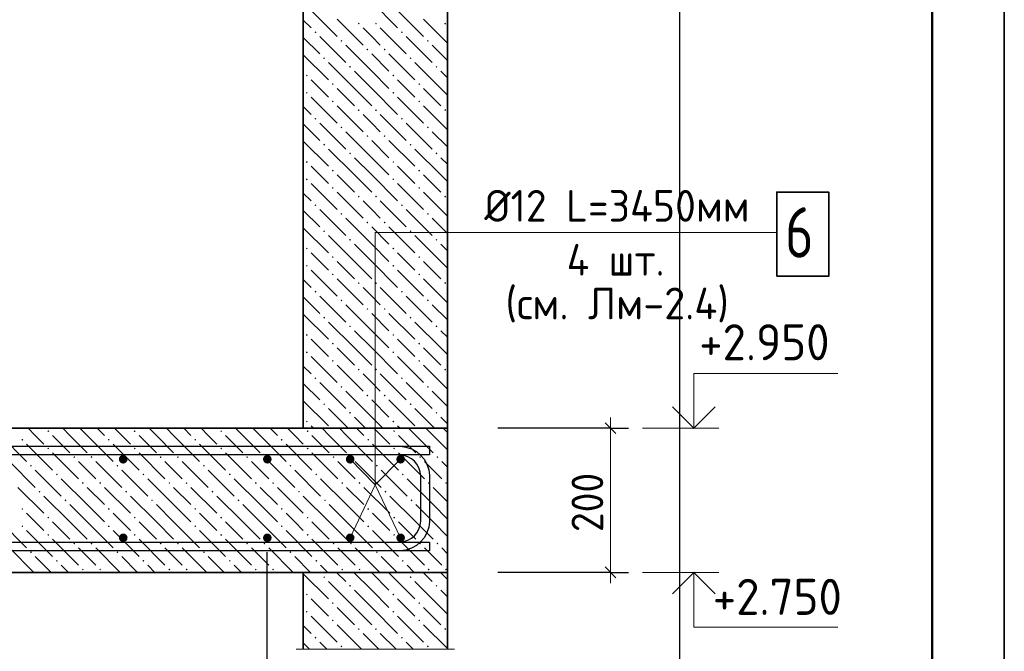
# Model space of a CAD drawing. Header units: millimetres. Extents: x 0 to 21000, y -5 to 14850.
# Tile 22 of 23: x 17584 to 21000, y 8980 to 11170. Entities that reach past the tile are written whole.
import ezdxf

# ---------------------------------------------------------------- set-up
doc = ezdxf.new("R2010")
doc.units = ezdxf.units.MM
for name, color, linetype, lineweight in [('Standard', 7, 'Continuous', 25), ('Лестница', 7, 'Continuous', 25), ('Обрамление П-обр. равн.', 7, 'Continuous', 25), ('Позиционная метка линия выноска', 7, 'Continuous', 13), ('Размерная линия_ общее', 7, 'Continuous', 13), ('Текст_ общее', 7, 'Continuous', 25), ('Фоновоя арматура Х1', 7, 'Continuous', 25)]:
    doc.layers.add(name, color=color, linetype=linetype, lineweight=lineweight)
doc.layers.add('ЖБ Лестница', color=7, linetype='Continuous', lineweight=25, true_color=0xe0e0ff)
doc.layers.add('ЖБ Стена верхний уровень', color=7, linetype='Continuous', lineweight=25, true_color=0x006e00)
doc.layers.add('Размерная выноска', color=7, linetype='Continuous')
doc.styles.add('ISOCPEUR', font='txt')

msp = doc.modelspace()

# ---------------------------------------------------------------- hatches: boundary and pattern name
at = {"linetype": 'Continuous', "lineweight": 25, "transparency": 33554687}
for points in [[(18745.5, 9645.9), (18744.3, 9651.7), (18741.1, 9656.6), (18736.2, 9659.8), (18730.5, 9660.9), (18724.7, 9659.8), (18719.8, 9656.6), (18716.6, 9651.7), (18715.5, 9645.9), (18716.6, 9640.2), (18719.8, 9635.3), (18724.7, 9632.1), (18730.5, 9630.9), (18736.2, 9632.1), (18741.1, 9635.3), (18744.3, 9640.2)], [(18920.5, 9645.9), (18919.3, 9651.7), (18916.1, 9656.6), (18911.2, 9659.8), (18905.5, 9660.9), (18899.7, 9659.8), (18894.8, 9656.6), (18891.6, 9651.7), (18890.5, 9645.9), (18891.6, 9640.2), (18894.8, 9635.3), (18899.7, 9632.1), (18905.5, 9630.9), (18911.2, 9632.1), (18916.1, 9635.3), (18919.3, 9640.2)], [(18745.5, 9373.4), (18744.3, 9379.2), (18741.1, 9384), (18736.2, 9387.3), (18730.5, 9388.4), (18724.7, 9387.3), (18719.8, 9384), (18716.6, 9379.2), (18715.5, 9373.4), (18716.6, 9367.7), (18719.8, 9362.8), (18724.7, 9359.6), (18730.5, 9358.4), (18736.2, 9359.6), (18741.1, 9362.8), (18744.3, 9367.7)], [(18920.5, 9373.4), (18919.3, 9379.2), (18916.1, 9384), (18911.2, 9387.3), (18905.5, 9388.4), (18899.7, 9387.3), (18894.8, 9384), (18891.6, 9379.2), (18890.5, 9373.4), (18891.6, 9367.7), (18894.8, 9362.8), (18899.7, 9359.6), (18905.5, 9358.4), (18911.2, 9359.6), (18916.1, 9362.8), (18919.3, 9367.7)]]:
    msp.add_hatch(color=7, dxfattribs=at).paths.add_polyline_path(points)
at = {"layer": 'ЖБ Лестница', "linetype": 'Continuous', "lineweight": 18, "transparency": 33554687}
for points in [[(17679.7, 9743.4), (17682.9, 9746.7), (17686.2, 9743.4), (17682.9, 9740.2)], [(17979.7, 9743.4), (17982.9, 9746.7), (17986.2, 9743.4), (17982.9, 9740.2)], [(18279.7, 9743.4), (18282.9, 9746.7), (18286.2, 9743.4), (18282.9, 9740.2)], [(18579.7, 9743.4), (18582.9, 9746.7), (18586.2, 9743.4), (18582.9, 9740.2)], [(18879.7, 9743.4), (18882.9, 9746.7), (18886.2, 9743.4), (18882.9, 9740.2)], [(17589.7, 9713.4), (17592.9, 9716.7), (17596.2, 9713.4), (17592.9, 9710.2)], [(17889.7, 9713.4), (17892.9, 9716.7), (17896.2, 9713.4), (17892.9, 9710.2)], [(18189.7, 9713.4), (18192.9, 9716.7), (18196.2, 9713.4), (18192.9, 9710.2)], [(18489.7, 9713.4), (18492.9, 9716.7), (18496.2, 9713.4), (18492.9, 9710.2)], [(18789.7, 9713.4), (18792.9, 9716.7), (18796.2, 9713.4), (18792.9, 9710.2)], [(17679.7, 9683.4), (17682.9, 9686.7), (17686.2, 9683.4), (17682.9, 9680.2)], [(17979.7, 9683.4), (17982.9, 9686.7), (17986.2, 9683.4), (17982.9, 9680.2)], [(18279.7, 9683.4), (18282.9, 9686.7), (18286.2, 9683.4), (18282.9, 9680.2)], [(18579.7, 9683.4), (18582.9, 9686.7), (18586.2, 9683.4), (18582.9, 9680.2)], [(18879.7, 9683.4), (18882.9, 9686.7), (18886.2, 9683.4), (18882.9, 9680.2)], [(17769.7, 9653.4), (17772.9, 9656.7), (17776.2, 9653.4), (17772.9, 9650.2)], [(17829.7, 9653.4), (17832.9, 9656.7), (17836.2, 9653.4), (17832.9, 9650.2)], [(18069.7, 9653.4), (18072.9, 9656.7), (18076.2, 9653.4), (18072.9, 9650.2)], [(18129.7, 9653.4), (18132.9, 9656.7), (18136.2, 9653.4), (18132.9, 9650.2)], [(18369.7, 9653.4), (18372.9, 9656.7), (18376.2, 9653.4), (18372.9, 9650.2)], [(18429.7, 9653.4), (18432.9, 9656.7), (18436.2, 9653.4), (18432.9, 9650.2)], [(18669.7, 9653.4), (18672.9, 9656.7), (18676.2, 9653.4), (18672.9, 9650.2)], [(18729.7, 9653.4), (18732.9, 9656.7), (18736.2, 9653.4), (18732.9, 9650.2)], [(18969.7, 9653.4), (18972.9, 9656.7), (18976.2, 9653.4), (18972.9, 9650.2)], [(19029.7, 9653.4), (19032.9, 9656.7), (19036.2, 9653.4), (19032.9, 9650.2)], [(17619.7, 9623.4), (17622.9, 9626.7), (17626.2, 9623.4), (17622.9, 9620.2)], [(17919.7, 9623.4), (17922.9, 9626.7), (17926.2, 9623.4), (17922.9, 9620.2)], [(18219.7, 9623.4), (18222.9, 9626.7), (18226.2, 9623.4), (18222.9, 9620.2)], [(18519.7, 9623.4), (18522.9, 9626.7), (18526.2, 9623.4), (18522.9, 9620.2)], [(18819.7, 9623.4), (18822.9, 9626.7), (18826.2, 9623.4), (18822.9, 9620.2)], [(17709.7, 9593.4), (17712.9, 9596.7), (17716.2, 9593.4), (17712.9, 9590.2)], [(17799.7, 9563.4), (17802.9, 9566.7), (17806.2, 9563.4), (17802.9, 9560.2)], [(17859.7, 9563.4), (17862.9, 9566.7), (17866.2, 9563.4), (17862.9, 9560.2)], [(18009.7, 9593.4), (18012.9, 9596.7), (18016.2, 9593.4), (18012.9, 9590.2)], [(18099.7, 9563.4), (18102.9, 9566.7), (18106.2, 9563.4), (18102.9, 9560.2)], [(18159.7, 9563.4), (18162.9, 9566.7), (18166.2, 9563.4), (18162.9, 9560.2)], [(18309.7, 9593.4), (18312.9, 9596.7), (18316.2, 9593.4), (18312.9, 9590.2)], [(18399.7, 9563.4), (18402.9, 9566.7), (18406.2, 9563.4), (18402.9, 9560.2)], [(18459.7, 9563.4), (18462.9, 9566.7), (18466.2, 9563.4), (18462.9, 9560.2)], [(18609.7, 9593.4), (18612.9, 9596.7), (18616.2, 9593.4), (18612.9, 9590.2)], [(18699.7, 9563.4), (18702.9, 9566.7), (18706.2, 9563.4), (18702.9, 9560.2)], [(18759.7, 9563.4), (18762.9, 9566.7), (18766.2, 9563.4), (18762.9, 9560.2)], [(18909.7, 9593.4), (18912.9, 9596.7), (18916.2, 9593.4), (18912.9, 9590.2)], [(18999.7, 9563.4), (19002.9, 9566.7), (19006.2, 9563.4), (19002.9, 9560.2)], [(19059.7, 9563.4), (19062.9, 9566.7), (19066.2, 9563.4), (19062.9, 9560.2)], [(17649.7, 9533.4), (17652.9, 9536.7), (17656.2, 9533.4), (17652.9, 9530.2)], [(17949.7, 9533.4), (17952.9, 9536.7), (17956.2, 9533.4), (17952.9, 9530.2)], [(18249.7, 9533.4), (18252.9, 9536.7), (18256.2, 9533.4), (18252.9, 9530.2)], [(18549.7, 9533.4), (18552.9, 9536.7), (18556.2, 9533.4), (18552.9, 9530.2)], [(18849.7, 9533.4), (18852.9, 9536.7), (18856.2, 9533.4), (18852.9, 9530.2)], [(17739.7, 9503.4), (17742.9, 9506.7), (17746.2, 9503.4), (17742.9, 9500.2)], [(18039.7, 9503.4), (18042.9, 9506.7), (18046.2, 9503.4), (18042.9, 9500.2)], [(18339.7, 9503.4), (18342.9, 9506.7), (18346.2, 9503.4), (18342.9, 9500.2)], [(18639.7, 9503.4), (18642.9, 9506.7), (18646.2, 9503.4), (18642.9, 9500.2)], [(18939.7, 9503.4), (18942.9, 9506.7), (18946.2, 9503.4), (18942.9, 9500.2)], [(17589.7, 9473.4), (17592.9, 9476.7), (17596.2, 9473.4), (17592.9, 9470.2)], [(17889.7, 9473.4), (17892.9, 9476.7), (17896.2, 9473.4), (17892.9, 9470.2)], [(18189.7, 9473.4), (18192.9, 9476.7), (18196.2, 9473.4), (18192.9, 9470.2)], [(18489.7, 9473.4), (18492.9, 9476.7), (18496.2, 9473.4), (18492.9, 9470.2)], [(18789.7, 9473.4), (18792.9, 9476.7), (18796.2, 9473.4), (18792.9, 9470.2)], [(17679.7, 9443.4), (17682.9, 9446.7), (17686.2, 9443.4), (17682.9, 9440.2)], [(17979.7, 9443.4), (17982.9, 9446.7), (17986.2, 9443.4), (17982.9, 9440.2)], [(18279.7, 9443.4), (18282.9, 9446.7), (18286.2, 9443.4), (18282.9, 9440.2)], [(18579.7, 9443.4), (18582.9, 9446.7), (18586.2, 9443.4), (18582.9, 9440.2)], [(18879.7, 9443.4), (18882.9, 9446.7), (18886.2, 9443.4), (18882.9, 9440.2)], [(17589.7, 9413.4), (17592.9, 9416.7), (17596.2, 9413.4), (17592.9, 9410.2)], [(17889.7, 9413.4), (17892.9, 9416.7), (17896.2, 9413.4), (17892.9, 9410.2)], [(18189.7, 9413.4), (18192.9, 9416.7), (18196.2, 9413.4), (18192.9, 9410.2)], [(18489.7, 9413.4), (18492.9, 9416.7), (18496.2, 9413.4), (18492.9, 9410.2)], [(18789.7, 9413.4), (18792.9, 9416.7), (18796.2, 9413.4), (18792.9, 9410.2)], [(17679.7, 9383.4), (17682.9, 9386.7), (17686.2, 9383.4), (17682.9, 9380.2)], [(17979.7, 9383.4), (17982.9, 9386.7), (17986.2, 9383.4), (17982.9, 9380.2)], [(18279.7, 9383.4), (18282.9, 9386.7), (18286.2, 9383.4), (18282.9, 9380.2)], [(18579.7, 9383.4), (18582.9, 9386.7), (18586.2, 9383.4), (18582.9, 9380.2)], [(18879.7, 9383.4), (18882.9, 9386.7), (18886.2, 9383.4), (18882.9, 9380.2)], [(17619.7, 9323.4), (17622.9, 9326.7), (17626.2, 9323.4), (17622.9, 9320.2)], [(17769.7, 9353.4), (17772.9, 9356.7), (17776.2, 9353.4), (17772.9, 9350.2)], [(17829.7, 9353.4), (17832.9, 9356.7), (17836.2, 9353.4), (17832.9, 9350.2)], [(17919.7, 9323.4), (17922.9, 9326.7), (17926.2, 9323.4), (17922.9, 9320.2)], [(18069.7, 9353.4), (18072.9, 9356.7), (18076.2, 9353.4), (18072.9, 9350.2)], [(18129.7, 9353.4), (18132.9, 9356.7), (18136.2, 9353.4), (18132.9, 9350.2)], [(18219.7, 9323.4), (18222.9, 9326.7), (18226.2, 9323.4), (18222.9, 9320.2)], [(18369.7, 9353.4), (18372.9, 9356.7), (18376.2, 9353.4), (18372.9, 9350.2)], [(18429.7, 9353.4), (18432.9, 9356.7), (18436.2, 9353.4), (18432.9, 9350.2)], [(18519.7, 9323.4), (18522.9, 9326.7), (18526.2, 9323.4), (18522.9, 9320.2)], [(18669.7, 9353.4), (18672.9, 9356.7), (18676.2, 9353.4), (18672.9, 9350.2)], [(18729.7, 9353.4), (18732.9, 9356.7), (18736.2, 9353.4), (18732.9, 9350.2)], [(18819.7, 9323.4), (18822.9, 9326.7), (18826.2, 9323.4), (18822.9, 9320.2)], [(18969.7, 9353.4), (18972.9, 9356.7), (18976.2, 9353.4), (18972.9, 9350.2)], [(19029.7, 9353.4), (19032.9, 9356.7), (19036.2, 9353.4), (19032.9, 9350.2)], [(17709.7, 9293.4), (17712.9, 9296.7), (17716.2, 9293.4), (17712.9, 9290.2)], [(18009.7, 9293.4), (18012.9, 9296.7), (18016.2, 9293.4), (18012.9, 9290.2)], [(18309.7, 9293.4), (18312.9, 9296.7), (18316.2, 9293.4), (18312.9, 9290.2)], [(18609.7, 9293.4), (18612.9, 9296.7), (18616.2, 9293.4), (18612.9, 9290.2)], [(18909.7, 9293.4), (18912.9, 9296.7), (18916.2, 9293.4), (18912.9, 9290.2)], [(17799.7, 9263.4), (17802.9, 9266.7), (17806.2, 9263.4), (17802.9, 9260.2)], [(17859.7, 9263.4), (17862.9, 9266.7), (17866.2, 9263.4), (17862.9, 9260.2)], [(18099.7, 9263.4), (18102.9, 9266.7), (18106.2, 9263.4), (18102.9, 9260.2)], [(18159.7, 9263.4), (18162.9, 9266.7), (18166.2, 9263.4), (18162.9, 9260.2)], [(18399.7, 9263.4), (18402.9, 9266.7), (18406.2, 9263.4), (18402.9, 9260.2)], [(18459.7, 9263.4), (18462.9, 9266.7), (18466.2, 9263.4), (18462.9, 9260.2)], [(18699.7, 9263.4), (18702.9, 9266.7), (18706.2, 9263.4), (18702.9, 9260.2)], [(18759.7, 9263.4), (18762.9, 9266.7), (18766.2, 9263.4), (18762.9, 9260.2)], [(18999.7, 9263.4), (19002.9, 9266.7), (19006.2, 9263.4), (19002.9, 9260.2)], [(19059.7, 9263.4), (19062.9, 9266.7), (19066.2, 9263.4), (19062.9, 9260.2)]]:
    msp.add_hatch(color=7, dxfattribs=at).paths.add_polyline_path(points, flags=16)
at = {"layer": 'ЖБ Стена верхний уровень', "linetype": 'Continuous', "lineweight": 18, "transparency": 33554687}
for points in [[(18756.8, 11156.9), (18760, 11160.2), (18763.3, 11156.9), (18760, 11153.7)], [(18816.8, 11156.9), (18820, 11160.2), (18823.3, 11156.9), (18820, 11153.7)], [(19056.8, 11156.9), (19060, 11160.2), (19063.3, 11156.9), (19060, 11153.7)], [(18606.8, 11126.9), (18610, 11130.2), (18613.3, 11126.9), (18610, 11123.7)], [(18906.8, 11126.9), (18910, 11130.2), (18913.3, 11126.9), (18910, 11123.7)], [(18696.8, 11096.9), (18700, 11100.2), (18703.3, 11096.9), (18700, 11093.7)], [(18786.8, 11066.9), (18790, 11070.2), (18793.3, 11066.9), (18790, 11063.7)], [(18846.8, 11066.9), (18850, 11070.2), (18853.3, 11066.9), (18850, 11063.7)], [(18996.8, 11096.9), (19000, 11100.2), (19003.3, 11096.9), (19000, 11093.7)], [(18636.8, 11036.9), (18640, 11040.2), (18643.3, 11036.9), (18640, 11033.7)], [(18936.8, 11036.9), (18940, 11040.2), (18943.3, 11036.9), (18940, 11033.7)], [(18726.8, 11006.9), (18730, 11010.2), (18733.3, 11006.9), (18730, 11003.7)], [(19026.8, 11006.9), (19030, 11010.2), (19033.3, 11006.9), (19030, 11003.7)], [(18576.8, 10976.9), (18580, 10980.2), (18583.3, 10976.9), (18580, 10973.7)], [(18876.8, 10976.9), (18880, 10980.2), (18883.3, 10976.9), (18880, 10973.7)], [(18666.8, 10946.9), (18670, 10950.2), (18673.3, 10946.9), (18670, 10943.7)], [(18966.8, 10946.9), (18970, 10950.2), (18973.3, 10946.9), (18970, 10943.7)], [(18576.8, 10916.9), (18580, 10920.2), (18583.3, 10916.9), (18580, 10913.7)], [(18876.8, 10916.9), (18880, 10920.2), (18883.3, 10916.9), (18880, 10913.7)], [(18666.8, 10886.9), (18670, 10890.2), (18673.3, 10886.9), (18670, 10883.7)], [(18966.8, 10886.9), (18970, 10890.2), (18973.3, 10886.9), (18970, 10883.7)], [(18606.8, 10826.9), (18610, 10830.2), (18613.3, 10826.9), (18610, 10823.7)], [(18756.8, 10856.9), (18760, 10860.2), (18763.3, 10856.9), (18760, 10853.7)], [(18816.8, 10856.9), (18820, 10860.2), (18823.3, 10856.9), (18820, 10853.7)], [(18906.8, 10826.9), (18910, 10830.2), (18913.3, 10826.9), (18910, 10823.7)], [(19056.8, 10856.9), (19060, 10860.2), (19063.3, 10856.9), (19060, 10853.7)], [(18696.8, 10796.9), (18700, 10800.2), (18703.3, 10796.9), (18700, 10793.7)], [(18996.8, 10796.9), (19000, 10800.2), (19003.3, 10796.9), (19000, 10793.7)], [(18786.8, 10766.9), (18790, 10770.2), (18793.3, 10766.9), (18790, 10763.7)], [(18846.8, 10766.9), (18850, 10770.2), (18853.3, 10766.9), (18850, 10763.7)], [(18636.8, 10736.9), (18640, 10740.2), (18643.3, 10736.9), (18640, 10733.7)], [(18936.8, 10736.9), (18940, 10740.2), (18943.3, 10736.9), (18940, 10733.7)], [(18726.8, 10706.9), (18730, 10710.2), (18733.3, 10706.9), (18730, 10703.7)], [(19026.8, 10706.9), (19030, 10710.2), (19033.3, 10706.9), (19030, 10703.7)], [(18576.8, 10676.9), (18580, 10680.2), (18583.3, 10676.9), (18580, 10673.7)], [(18876.8, 10676.9), (18880, 10680.2), (18883.3, 10676.9), (18880, 10673.7)], [(18666.8, 10646.9), (18670, 10650.2), (18673.3, 10646.9), (18670, 10643.7)], [(18966.8, 10646.9), (18970, 10650.2), (18973.3, 10646.9), (18970, 10643.7)], [(18576.8, 10616.9), (18580, 10620.2), (18583.3, 10616.9), (18580, 10613.7)], [(18876.8, 10616.9), (18880, 10620.2), (18883.3, 10616.9), (18880, 10613.7)], [(18666.8, 10586.9), (18670, 10590.2), (18673.3, 10586.9), (18670, 10583.7)], [(18756.8, 10556.9), (18760, 10560.2), (18763.3, 10556.9), (18760, 10553.7)], [(18816.8, 10556.9), (18820, 10560.2), (18823.3, 10556.9), (18820, 10553.7)], [(18966.8, 10586.9), (18970, 10590.2), (18973.3, 10586.9), (18970, 10583.7)], [(19056.8, 10556.9), (19060, 10560.2), (19063.3, 10556.9), (19060, 10553.7)], [(18606.8, 10526.9), (18610, 10530.2), (18613.3, 10526.9), (18610, 10523.7)], [(18906.8, 10526.9), (18910, 10530.2), (18913.3, 10526.9), (18910, 10523.7)], [(18696.8, 10496.9), (18700, 10500.2), (18703.3, 10496.9), (18700, 10493.7)], [(18996.8, 10496.9), (19000, 10500.2), (19003.3, 10496.9), (19000, 10493.7)], [(18786.8, 10466.9), (18790, 10470.2), (18793.3, 10466.9), (18790, 10463.7)], [(18846.8, 10466.9), (18850, 10470.2), (18853.3, 10466.9), (18850, 10463.7)], [(18636.8, 10436.9), (18640, 10440.2), (18643.3, 10436.9), (18640, 10433.7)], [(18936.8, 10436.9), (18940, 10440.2), (18943.3, 10436.9), (18940, 10433.7)], [(18726.8, 10406.9), (18730, 10410.2), (18733.3, 10406.9), (18730, 10403.7)], [(19026.8, 10406.9), (19030, 10410.2), (19033.3, 10406.9), (19030, 10403.7)], [(18576.8, 10376.9), (18580, 10380.2), (18583.3, 10376.9), (18580, 10373.7)], [(18876.8, 10376.9), (18880, 10380.2), (18883.3, 10376.9), (18880, 10373.7)], [(18576.8, 10316.9), (18580, 10320.2), (18583.3, 10316.9), (18580, 10313.7)], [(18666.8, 10346.9), (18670, 10350.2), (18673.3, 10346.9), (18670, 10343.7)], [(18876.8, 10316.9), (18880, 10320.2), (18883.3, 10316.9), (18880, 10313.7)], [(18966.8, 10346.9), (18970, 10350.2), (18973.3, 10346.9), (18970, 10343.7)], [(18666.8, 10286.9), (18670, 10290.2), (18673.3, 10286.9), (18670, 10283.7)], [(18966.8, 10286.9), (18970, 10290.2), (18973.3, 10286.9), (18970, 10283.7)], [(18756.8, 10256.9), (18760, 10260.2), (18763.3, 10256.9), (18760, 10253.7)], [(18816.8, 10256.9), (18820, 10260.2), (18823.3, 10256.9), (18820, 10253.7)], [(19056.8, 10256.9), (19060, 10260.2), (19063.3, 10256.9), (19060, 10253.7)], [(18606.8, 10226.9), (18610, 10230.2), (18613.3, 10226.9), (18610, 10223.7)], [(18906.8, 10226.9), (18910, 10230.2), (18913.3, 10226.9), (18910, 10223.7)], [(18696.8, 10196.9), (18700, 10200.2), (18703.3, 10196.9), (18700, 10193.7)], [(18996.8, 10196.9), (19000, 10200.2), (19003.3, 10196.9), (19000, 10193.7)], [(18786.8, 10166.9), (18790, 10170.2), (18793.3, 10166.9), (18790, 10163.7)], [(18846.8, 10166.9), (18850, 10170.2), (18853.3, 10166.9), (18850, 10163.7)], [(18636.8, 10136.9), (18640, 10140.2), (18643.3, 10136.9), (18640, 10133.7)], [(18936.8, 10136.9), (18940, 10140.2), (18943.3, 10136.9), (18940, 10133.7)], [(18576.8, 10076.9), (18580, 10080.2), (18583.3, 10076.9), (18580, 10073.7)], [(18726.8, 10106.9), (18730, 10110.2), (18733.3, 10106.9), (18730, 10103.7)], [(18876.8, 10076.9), (18880, 10080.2), (18883.3, 10076.9), (18880, 10073.7)], [(19026.8, 10106.9), (19030, 10110.2), (19033.3, 10106.9), (19030, 10103.7)], [(18666.8, 10046.9), (18670, 10050.2), (18673.3, 10046.9), (18670, 10043.7)], [(18966.8, 10046.9), (18970, 10050.2), (18973.3, 10046.9), (18970, 10043.7)], [(18576.8, 10016.9), (18580, 10020.2), (18583.3, 10016.9), (18580, 10013.7)], [(18876.8, 10016.9), (18880, 10020.2), (18883.3, 10016.9), (18880, 10013.7)], [(18666.8, 9986.9), (18670, 9990.2), (18673.3, 9986.9), (18670, 9983.7)], [(18966.8, 9986.9), (18970, 9990.2), (18973.3, 9986.9), (18970, 9983.7)], [(18756.8, 9956.9), (18760, 9960.2), (18763.3, 9956.9), (18760, 9953.7)], [(18816.8, 9956.9), (18820, 9960.2), (18823.3, 9956.9), (18820, 9953.7)], [(19056.8, 9956.9), (19060, 9960.2), (19063.3, 9956.9), (19060, 9953.7)], [(18606.8, 9926.9), (18610, 9930.2), (18613.3, 9926.9), (18610, 9923.7)], [(18906.8, 9926.9), (18910, 9930.2), (18913.3, 9926.9), (18910, 9923.7)], [(18696.8, 9896.9), (18700, 9900.2), (18703.3, 9896.9), (18700, 9893.7)], [(18996.8, 9896.9), (19000, 9900.2), (19003.3, 9896.9), (19000, 9893.7)], [(18636.8, 9836.9), (18640, 9840.2), (18643.3, 9836.9), (18640, 9833.7)], [(18786.8, 9866.9), (18790, 9870.2), (18793.3, 9866.9), (18790, 9863.7)], [(18846.8, 9866.9), (18850, 9870.2), (18853.3, 9866.9), (18850, 9863.7)], [(18936.8, 9836.9), (18940, 9840.2), (18943.3, 9836.9), (18940, 9833.7)], [(18726.8, 9806.9), (18730, 9810.2), (18733.3, 9806.9), (18730, 9803.7)], [(19026.8, 9806.9), (19030, 9810.2), (19033.3, 9806.9), (19030, 9803.7)], [(18576.8, 9776.9), (18580, 9780.2), (18583.3, 9776.9), (18580, 9773.7)], [(18876.8, 9776.9), (18880, 9780.2), (18883.3, 9776.9), (18880, 9773.7)], [(18636.8, 9236.9), (18640, 9240.2), (18643.3, 9236.9), (18640, 9233.7)], [(18936.8, 9236.9), (18940, 9240.2), (18943.3, 9236.9), (18940, 9233.7)], [(18726.8, 9206.9), (18730, 9210.2), (18733.3, 9206.9), (18730, 9203.7)], [(19026.8, 9206.9), (19030, 9210.2), (19033.3, 9206.9), (19030, 9203.7)], [(18576.8, 9176.9), (18580, 9180.2), (18583.3, 9176.9), (18580, 9173.7)], [(18876.8, 9176.9), (18880, 9180.2), (18883.3, 9176.9), (18880, 9173.7)], [(18666.8, 9146.9), (18670, 9150.2), (18673.3, 9146.9), (18670, 9143.7)], [(18966.8, 9146.9), (18970, 9150.2), (18973.3, 9146.9), (18970, 9143.7)], [(18576.8, 9116.9), (18580, 9120.2), (18583.3, 9116.9), (18580, 9113.7)], [(18666.8, 9086.9), (18670, 9090.2), (18673.3, 9086.9), (18670, 9083.7)], [(18876.8, 9116.9), (18880, 9120.2), (18883.3, 9116.9), (18880, 9113.7)], [(18966.8, 9086.9), (18970, 9090.2), (18973.3, 9086.9), (18970, 9083.7)], [(18756.8, 9056.9), (18760, 9060.2), (18763.3, 9056.9), (18760, 9053.7)], [(18816.8, 9056.9), (18820, 9060.2), (18823.3, 9056.9), (18820, 9053.7)], [(19056.8, 9056.9), (19060, 9060.2), (19063.3, 9056.9), (19060, 9053.7)], [(18606.8, 9026.9), (18610, 9030.2), (18613.3, 9026.9), (18610, 9023.7)], [(18906.8, 9026.9), (18910, 9030.2), (18913.3, 9026.9), (18910, 9023.7)], [(18696.8, 8996.9), (18700, 9000.2), (18703.3, 8996.9), (18700, 8993.7)], [(18996.8, 8996.9), (19000, 9000.2), (19003.3, 8996.9), (19000, 8993.7)]]:
    msp.add_hatch(color=7, dxfattribs=at).paths.add_polyline_path(points, flags=16)
at = {"layer": 'Фоновоя арматура Х1', "linetype": 'Continuous', "lineweight": 35, "transparency": 33554687}
for points in [[(17957.9, 9645.9), (17956.8, 9651.7), (17953.5, 9656.6), (17948.7, 9659.8), (17942.9, 9660.9), (17937.2, 9659.8), (17932.3, 9656.6), (17929.1, 9651.7), (17927.9, 9645.9), (17929.1, 9640.2), (17932.3, 9635.3), (17937.2, 9632.1), (17942.9, 9630.9), (17948.7, 9632.1), (17953.5, 9635.3), (17956.8, 9640.2)], [(18457.9, 9645.9), (18456.8, 9651.7), (18453.5, 9656.6), (18448.7, 9659.8), (18442.9, 9660.9), (18437.2, 9659.8), (18432.3, 9656.6), (18429.1, 9651.7), (18427.9, 9645.9), (18429.1, 9640.2), (18432.3, 9635.3), (18437.2, 9632.1), (18442.9, 9630.9), (18448.7, 9632.1), (18453.5, 9635.3), (18456.8, 9640.2)], [(17957.9, 9373.4), (17956.8, 9379.2), (17953.5, 9384), (17948.7, 9387.3), (17942.9, 9388.4), (17937.2, 9387.3), (17932.3, 9384), (17929.1, 9379.2), (17927.9, 9373.4), (17929.1, 9367.7), (17932.3, 9362.8), (17937.2, 9359.6), (17942.9, 9358.4), (17948.7, 9359.6), (17953.5, 9362.8), (17956.8, 9367.7)], [(18457.9, 9373.4), (18456.8, 9379.2), (18453.5, 9384), (18448.7, 9387.3), (18442.9, 9388.4), (18437.2, 9387.3), (18432.3, 9384), (18429.1, 9379.2), (18427.9, 9373.4), (18429.1, 9367.7), (18432.3, 9362.8), (18437.2, 9359.6), (18442.9, 9358.4), (18448.7, 9359.6), (18453.5, 9362.8), (18456.8, 9367.7)]]:
    msp.add_hatch(color=7, dxfattribs=at).paths.add_polyline_path(points)

# ---------------------------------------------------------------- linework, layer by layer
at = {"color": 7, "linetype": 'Continuous', "lineweight": 25, "transparency": 33554687}
for points in [[(7645.6, 12516.4), (13946.4, 9366), (13950.2, 9364.3), (13954.1, 9362.8), (13958, 9361.5), (13962, 9360.5), (13966, 9359.6), (13970, 9359), (13974.1, 9358.6), (13978.3, 9358.4), (19005.4, 9358.4), (19005.4, 9328.4)], [(19005.4, 9328.4), (13977.7, 9328.4), (13972.1, 9328.7), (13966.4, 9329.2), (13960.7, 9330.1), (13955.1, 9331.2), (13949.5, 9332.7), (13944, 9334.5), (13938.7, 9336.6), (13933.5, 9338.9), (7632.7, 12489.3)]]:
    msp.add_lwpolyline(points, dxfattribs=at)
at = {"color": 38, "linetype": 'Continuous', "lineweight": 25, "true_color": 0x5f1e0f, "transparency": 33554687}
msp.add_lwpolyline([(19005.4, 9660.9), (13312.7, 9660.9), (13307.1, 9661.2), (13301.4, 9661.7), (13295.7, 9662.6), (13290.1, 9663.7), (13284.5, 9665.2), (13279, 9667), (13273.7, 9669.1), (13268.5, 9671.4), (12166.9, 10222.2), (12180.3, 10249), (13281.4, 9698.5), (13285.2, 9696.8), (13289.1, 9695.3), (13293, 9694), (13297, 9693), (13301, 9692.1), (13305, 9691.5), (13309.1, 9691.1), (13313.3, 9690.9), (19005.4, 9690.9), (19005.4, 9660.9)], dxfattribs=at)
at = {"layer": 'Standard', "color": 7, "linetype": 'Continuous', "lineweight": 35, "transparency": 33554687}
for p, q in [((20750, 13800), (20750, 10250)), ((20750, 13600), (20750, 10050))]:
    msp.add_line(p, q, dxfattribs=at)
at = {"layer": 'Standard', "color": 7, "linetype": 'Continuous', "lineweight": 13, "transparency": 33554687}
for p, q in [((19745, 9753.4), (20010, 9753.4)), ((19745, 9253.4), (20010, 9253.4))]:
    msp.add_line(p, q, dxfattribs=at)
at = {"layer": 'Standard', "color": 7, "linetype": 'Continuous', "lineweight": 25, "transparency": 33554687}
msp.add_lwpolyline([(0, 0), (21000, 0), (21000, 14850), (0, 14850), (0, 0)], close=True, dxfattribs=at)
at = {"layer": 'Standard', "color": 7, "linetype": 'Continuous', "lineweight": 35, "transparency": 33554687}
for points in [[(21000, 14850), (0, 14850), (0, 0), (21000, 0), (21000, 14850)], [(19848.6, 9827.7), (19922.9, 9753.4), (19997.1, 9827.7)], [(19848.6, 9179.2), (19922.9, 9253.4), (19997.1, 9179.2)]]:
    msp.add_lwpolyline(points, dxfattribs=at)
at = {"layer": 'Standard', "color": 7, "linetype": 'Continuous', "lineweight": 50, "transparency": 33554687}
msp.add_lwpolyline([(1000, 14600), (20750, 14600), (20750, 250), (1000, 250), (1000, 14600)], close=True, dxfattribs=at)
at = {"layer": 'Standard', "color": 254, "linetype": 'Continuous', "lineweight": 25, "true_color": 0xc4c4ff, "transparency": 33554687}
msp.add_lwpolyline([(1586.4, 8737.5), (19874.7, 8737.5), (19874.7, 13303.3), (1586.4, 13303.3), (1586.4, 8737.5)], dxfattribs=at)
at = {"layer": 'Standard', "color": 7, "linetype": 'Continuous', "lineweight": 13, "transparency": 33554687}
for points in [[(19922.9, 9753.4), (19922.9, 9943.4), (20422.9, 9943.4)], [(19922.9, 9253.4), (19922.9, 9063.4), (20422.9, 9063.4)]]:
    msp.add_lwpolyline(points, dxfattribs=at)
at = {"layer": 'ЖБ Лестница', "color": 7, "linetype": 'Continuous', "lineweight": 35, "transparency": 33554687}
for p, q in [((19067.9, 9753.4), (13942.9, 9753.4)), ((19067.9, 9253.4), (19067.9, 9753.4)), ((13942.9, 9253.4), (19067.9, 9253.4))]:
    msp.add_line(p, q, dxfattribs=at)
at = {"layer": 'ЖБ Лестница', "color": 9, "linetype": 'Continuous', "lineweight": 18, "true_color": 0xc7c7c7, "transparency": 33554687}
for p, q in [((17637.9, 9728.4), (17612.9, 9753.4)), ((17757.9, 9728.4), (17732.9, 9753.4)), ((17792.9, 9753.4), (17817.9, 9728.4)), ((17852.9, 9753.4), (17877.9, 9728.4)), ((17937.9, 9728.4), (17912.9, 9753.4)), ((18057.9, 9728.4), (18032.9, 9753.4)), ((18092.9, 9753.4), (18117.9, 9728.4)), ((18152.9, 9753.4), (18177.9, 9728.4)), ((18237.9, 9728.4), (18212.9, 9753.4)), ((18357.9, 9728.4), (18332.9, 9753.4)), ((18392.9, 9753.4), (18417.9, 9728.4)), ((18452.9, 9753.4), (18477.9, 9728.4)), ((18537.9, 9728.4), (18512.9, 9753.4)), ((18657.9, 9728.4), (18632.9, 9753.4)), ((18692.9, 9753.4), (18717.9, 9728.4)), ((18752.9, 9753.4), (18777.9, 9728.4)), ((18837.9, 9728.4), (18812.9, 9753.4)), ((18957.9, 9728.4), (18932.9, 9753.4)), ((18992.9, 9753.4), (19017.9, 9728.4)), ((19052.9, 9753.4), (19067.9, 9738.4)), ((17517.9, 9728.4), (17607.9, 9638.4)), ((17667.9, 9698.4), (17637.9, 9728.4)), ((17697.9, 9728.4), (17757.9, 9668.4)), ((17757.9, 9728.4), (17817.9, 9668.4)), ((17817.9, 9728.4), (17907.9, 9638.4)), ((17967.9, 9698.4), (17937.9, 9728.4)), ((17997.9, 9728.4), (18057.9, 9668.4)), ((18057.9, 9728.4), (18117.9, 9668.4)), ((18117.9, 9728.4), (18207.9, 9638.4)), ((18267.9, 9698.4), (18237.9, 9728.4)), ((18297.9, 9728.4), (18357.9, 9668.4)), ((18357.9, 9728.4), (18417.9, 9668.4)), ((18417.9, 9728.4), (18507.9, 9638.4)), ((18567.9, 9698.4), (18537.9, 9728.4)), ((18597.9, 9728.4), (18657.9, 9668.4)), ((18657.9, 9728.4), (18717.9, 9668.4)), ((18717.9, 9728.4), (18807.9, 9638.4)), ((18867.9, 9698.4), (18837.9, 9728.4)), ((18897.9, 9728.4), (18957.9, 9668.4)), ((18957.9, 9728.4), (19017.9, 9668.4)), ((19017.9, 9728.4), (19067.9, 9678.4)), ((17607.9, 9698.4), (17697.9, 9608.4)), ((17697.9, 9668.4), (17787.9, 9578.4)), ((17907.9, 9698.4), (17997.9, 9608.4)), ((17997.9, 9668.4), (18087.9, 9578.4)), ((18207.9, 9698.4), (18297.9, 9608.4)), ((18297.9, 9668.4), (18387.9, 9578.4)), ((18507.9, 9698.4), (18597.9, 9608.4)), ((18597.9, 9668.4), (18687.9, 9578.4)), ((18807.9, 9698.4), (18897.9, 9608.4)), ((18897.9, 9668.4), (18987.9, 9578.4)), ((17547.9, 9638.4), (17637.9, 9548.4)), ((17817.9, 9608.4), (17787.9, 9638.4)), ((17847.9, 9638.4), (17937.9, 9548.4)), ((18117.9, 9608.4), (18087.9, 9638.4)), ((18147.9, 9638.4), (18237.9, 9548.4)), ((18417.9, 9608.4), (18387.9, 9638.4)), ((18447.9, 9638.4), (18537.9, 9548.4)), ((18717.9, 9608.4), (18687.9, 9638.4)), ((18747.9, 9638.4), (18837.9, 9548.4)), ((19017.9, 9608.4), (18987.9, 9638.4)), ((19047.9, 9638.4), (19067.9, 9618.4)), ((17637.9, 9608.4), (17727.9, 9518.4)), ((17847.9, 9578.4), (17817.9, 9608.4)), ((17937.9, 9608.4), (18027.9, 9518.4)), ((18147.9, 9578.4), (18117.9, 9608.4)), ((18237.9, 9608.4), (18327.9, 9518.4)), ((18447.9, 9578.4), (18417.9, 9608.4)), ((18537.9, 9608.4), (18627.9, 9518.4)), ((18747.9, 9578.4), (18717.9, 9608.4)), ((18837.9, 9608.4), (18927.9, 9518.4)), ((19047.9, 9578.4), (19017.9, 9608.4)), ((17817.9, 9488.4), (17727.9, 9578.4)), ((18117.9, 9488.4), (18027.9, 9578.4)), ((18417.9, 9488.4), (18327.9, 9578.4)), ((18717.9, 9488.4), (18627.9, 9578.4)), ((19017.9, 9488.4), (18927.9, 9578.4)), ((17577.9, 9548.4), (17667.9, 9458.4)), ((17817.9, 9548.4), (17877.9, 9488.4)), ((17877.9, 9548.4), (17967.9, 9458.4)), ((18117.9, 9548.4), (18177.9, 9488.4)), ((18177.9, 9548.4), (18267.9, 9458.4)), ((18417.9, 9548.4), (18477.9, 9488.4)), ((18477.9, 9548.4), (18567.9, 9458.4)), ((18717.9, 9548.4), (18777.9, 9488.4)), ((18777.9, 9548.4), (18867.9, 9458.4)), ((19017.9, 9548.4), (19067.9, 9498.4)), ((17757.9, 9428.4), (17667.9, 9518.4)), ((18057.9, 9428.4), (17967.9, 9518.4)), ((18357.9, 9428.4), (18267.9, 9518.4)), ((18657.9, 9428.4), (18567.9, 9518.4)), ((18957.9, 9428.4), (18867.9, 9518.4)), ((17757.9, 9488.4), (17817.9, 9428.4)), ((17817.9, 9488.4), (17877.9, 9428.4)), ((18057.9, 9488.4), (18117.9, 9428.4)), ((18117.9, 9488.4), (18177.9, 9428.4)), ((18357.9, 9488.4), (18417.9, 9428.4)), ((18417.9, 9488.4), (18477.9, 9428.4)), ((18657.9, 9488.4), (18717.9, 9428.4)), ((18717.9, 9488.4), (18777.9, 9428.4)), ((18957.9, 9488.4), (19017.9, 9428.4)), ((19017.9, 9488.4), (19067.9, 9438.4)), ((17637.9, 9428.4), (17607.9, 9458.4)), ((17937.9, 9428.4), (17907.9, 9458.4)), ((18237.9, 9428.4), (18207.9, 9458.4)), ((18537.9, 9428.4), (18507.9, 9458.4)), ((18837.9, 9428.4), (18807.9, 9458.4)), ((17517.9, 9428.4), (17607.9, 9338.4)), ((17607.9, 9398.4), (17697.9, 9308.4)), ((17667.9, 9398.4), (17637.9, 9428.4)), ((17697.9, 9428.4), (17757.9, 9368.4)), ((17757.9, 9428.4), (17817.9, 9368.4)), ((17817.9, 9428.4), (17907.9, 9338.4)), ((17907.9, 9398.4), (17997.9, 9308.4)), ((17967.9, 9398.4), (17937.9, 9428.4)), ((17997.9, 9428.4), (18057.9, 9368.4)), ((18057.9, 9428.4), (18117.9, 9368.4)), ((18117.9, 9428.4), (18207.9, 9338.4)), ((18207.9, 9398.4), (18297.9, 9308.4)), ((18267.9, 9398.4), (18237.9, 9428.4)), ((18297.9, 9428.4), (18357.9, 9368.4)), ((18357.9, 9428.4), (18417.9, 9368.4)), ((18417.9, 9428.4), (18507.9, 9338.4)), ((18507.9, 9398.4), (18597.9, 9308.4)), ((18567.9, 9398.4), (18537.9, 9428.4)), ((18597.9, 9428.4), (18657.9, 9368.4)), ((18657.9, 9428.4), (18717.9, 9368.4)), ((18717.9, 9428.4), (18807.9, 9338.4)), ((18807.9, 9398.4), (18897.9, 9308.4)), ((18867.9, 9398.4), (18837.9, 9428.4)), ((18897.9, 9428.4), (18957.9, 9368.4)), ((18957.9, 9428.4), (19017.9, 9368.4)), ((19017.9, 9428.4), (19067.9, 9378.4)), ((17697.9, 9368.4), (17787.9, 9278.4)), ((17997.9, 9368.4), (18087.9, 9278.4)), ((18297.9, 9368.4), (18387.9, 9278.4)), ((18597.9, 9368.4), (18687.9, 9278.4)), ((18897.9, 9368.4), (18987.9, 9278.4)), ((17547.9, 9338.4), (17632.9, 9253.4)), ((17817.9, 9308.4), (17787.9, 9338.4)), ((17847.9, 9338.4), (17932.9, 9253.4)), ((18117.9, 9308.4), (18087.9, 9338.4)), ((18147.9, 9338.4), (18232.9, 9253.4)), ((18417.9, 9308.4), (18387.9, 9338.4)), ((18447.9, 9338.4), (18532.9, 9253.4)), ((18717.9, 9308.4), (18687.9, 9338.4)), ((18747.9, 9338.4), (18832.9, 9253.4)), ((19017.9, 9308.4), (18987.9, 9338.4)), ((19047.9, 9338.4), (19067.9, 9318.4)), ((17637.9, 9308.4), (17692.9, 9253.4)), ((17847.9, 9278.4), (17817.9, 9308.4)), ((17937.9, 9308.4), (17992.9, 9253.4)), ((18147.9, 9278.4), (18117.9, 9308.4)), ((18237.9, 9308.4), (18292.9, 9253.4)), ((18447.9, 9278.4), (18417.9, 9308.4)), ((18537.9, 9308.4), (18592.9, 9253.4)), ((18747.9, 9278.4), (18717.9, 9308.4)), ((18837.9, 9308.4), (18892.9, 9253.4)), ((19047.9, 9278.4), (19017.9, 9308.4)), ((17752.9, 9253.4), (17727.9, 9278.4)), ((18052.9, 9253.4), (18027.9, 9278.4)), ((18352.9, 9253.4), (18327.9, 9278.4)), ((18652.9, 9253.4), (18627.9, 9278.4)), ((18952.9, 9253.4), (18927.9, 9278.4))]:
    msp.add_line(p, q, dxfattribs=at)
at = {"layer": 'ЖБ Стена верхний уровень', "color": 7, "linetype": 'Continuous', "lineweight": 35, "transparency": 33554687}
for p, q in [((18567.9, 12128.4), (18567.9, 9753.4)), ((19067.9, 9753.4), (19067.9, 12128.4)), ((18567.9, 9753.4), (19067.9, 9753.4)), ((18567.9, 9253.4), (18567.9, 8987.5)), ((19067.9, 9253.4), (18567.9, 9253.4)), ((19067.9, 8987.5), (19067.9, 9253.4))]:
    msp.add_line(p, q, dxfattribs=at)
at = {"layer": 'ЖБ Стена верхний уровень', "color": 251, "linetype": 'Continuous', "lineweight": 18, "true_color": 0x575757, "transparency": 33554687}
for p, q in [((18805, 11231.9), (18895, 11141.9)), ((18595, 11201.9), (18685, 11111.9)), ((18685, 11171.9), (18775, 11081.9)), ((18895, 11201.9), (18985, 11111.9)), ((18985, 11171.9), (19067.9, 11089)), ((18567.9, 11169), (18595, 11141.9)), ((18805, 11111.9), (18775, 11141.9)), ((18835, 11141.9), (18925, 11051.9)), ((18567.9, 11109), (18625, 11051.9)), ((18625, 11111.9), (18715, 11021.9)), ((18835, 11081.9), (18805, 11111.9)), ((18925, 11111.9), (19015, 11021.9)), ((18805, 10991.9), (18715, 11081.9)), ((19067.9, 11029), (19015, 11081.9)), ((18567.9, 11049), (18655, 10961.9)), ((18805, 11051.9), (18865, 10991.9)), ((18865, 11051.9), (18955, 10961.9)), ((18745, 10931.9), (18655, 11021.9)), ((19045, 10931.9), (18955, 11021.9)), ((18745, 10991.9), (18805, 10931.9)), ((18805, 10991.9), (18865, 10931.9)), ((19045, 10991.9), (19067.9, 10969)), ((18625, 10931.9), (18595, 10961.9)), ((18655, 10901.9), (18625, 10931.9)), ((18685, 10931.9), (18745, 10871.9)), ((18745, 10931.9), (18805, 10871.9)), ((18805, 10931.9), (18895, 10841.9)), ((18925, 10931.9), (18895, 10961.9)), ((18955, 10901.9), (18925, 10931.9)), ((18985, 10931.9), (19045, 10871.9)), ((19045, 10931.9), (19067.9, 10909)), ((18595, 10901.9), (18685, 10811.9)), ((18895, 10901.9), (18985, 10811.9)), ((18567.9, 10869), (18595, 10841.9)), ((18685, 10871.9), (18775, 10781.9)), ((18985, 10871.9), (19067.9, 10789)), ((18805, 10811.9), (18775, 10841.9)), ((18835, 10841.9), (18925, 10751.9)), ((18567.9, 10809), (18625, 10751.9)), ((18625, 10811.9), (18715, 10721.9)), ((18835, 10781.9), (18805, 10811.9)), ((18925, 10811.9), (19015, 10721.9)), ((18805, 10691.9), (18715, 10781.9)), ((19067.9, 10729), (19015, 10781.9)), ((18567.9, 10749), (18655, 10661.9)), ((18805, 10751.9), (18865, 10691.9)), ((18865, 10751.9), (18955, 10661.9)), ((18745, 10631.9), (18655, 10721.9)), ((19045, 10631.9), (18955, 10721.9)), ((18625, 10631.9), (18595, 10661.9)), ((18745, 10691.9), (18805, 10631.9)), ((18805, 10691.9), (18865, 10631.9)), ((18925, 10631.9), (18895, 10661.9)), ((19045, 10691.9), (19067.9, 10669)), ((18655, 10601.9), (18625, 10631.9)), ((18685, 10631.9), (18745, 10571.9)), ((18745, 10631.9), (18805, 10571.9)), ((18805, 10631.9), (18895, 10541.9)), ((18955, 10601.9), (18925, 10631.9)), ((18985, 10631.9), (19045, 10571.9)), ((19045, 10631.9), (19067.9, 10609)), ((18595, 10601.9), (18685, 10511.9)), ((18895, 10601.9), (18985, 10511.9)), ((18567.9, 10569), (18595, 10541.9)), ((18685, 10571.9), (18775, 10481.9)), ((18985, 10571.9), (19067.9, 10489)), ((18805, 10511.9), (18775, 10541.9)), ((18835, 10541.9), (18925, 10451.9)), ((18567.9, 10509), (18625, 10451.9)), ((18625, 10511.9), (18715, 10421.9)), ((18835, 10481.9), (18805, 10511.9)), ((18925, 10511.9), (19015, 10421.9)), ((18805, 10391.9), (18715, 10481.9)), ((19067.9, 10429), (19015, 10481.9)), ((18567.9, 10449), (18655, 10361.9)), ((18745, 10331.9), (18655, 10421.9)), ((18805, 10451.9), (18865, 10391.9)), ((18865, 10451.9), (18955, 10361.9)), ((19045, 10331.9), (18955, 10421.9)), ((18745, 10391.9), (18805, 10331.9)), ((18805, 10391.9), (18865, 10331.9)), ((19045, 10391.9), (19067.9, 10369)), ((18625, 10331.9), (18595, 10361.9)), ((18925, 10331.9), (18895, 10361.9)), ((18655, 10301.9), (18625, 10331.9)), ((18685, 10331.9), (18745, 10271.9)), ((18745, 10331.9), (18805, 10271.9)), ((18805, 10331.9), (18895, 10241.9)), ((18955, 10301.9), (18925, 10331.9)), ((18985, 10331.9), (19045, 10271.9)), ((19045, 10331.9), (19067.9, 10309)), ((18595, 10301.9), (18685, 10211.9)), ((18895, 10301.9), (18985, 10211.9)), ((18567.9, 10269), (18595, 10241.9)), ((18685, 10271.9), (18775, 10181.9)), ((18985, 10271.9), (19067.9, 10189)), ((18805, 10211.9), (18775, 10241.9)), ((18835, 10241.9), (18925, 10151.9)), ((18567.9, 10209), (18625, 10151.9)), ((18625, 10211.9), (18715, 10121.9)), ((18805, 10091.9), (18715, 10181.9)), ((18835, 10181.9), (18805, 10211.9)), ((18925, 10211.9), (19015, 10121.9)), ((19067.9, 10129), (19015, 10181.9)), ((18567.9, 10149), (18655, 10061.9)), ((18805, 10151.9), (18865, 10091.9)), ((18865, 10151.9), (18955, 10061.9)), ((18745, 10031.9), (18655, 10121.9)), ((19045, 10031.9), (18955, 10121.9)), ((18745, 10091.9), (18805, 10031.9)), ((18805, 10091.9), (18865, 10031.9)), ((19045, 10091.9), (19067.9, 10069)), ((18625, 10031.9), (18595, 10061.9)), ((18925, 10031.9), (18895, 10061.9)), ((18655, 10001.9), (18625, 10031.9)), ((18685, 10031.9), (18745, 9971.9)), ((18745, 10031.9), (18805, 9971.9)), ((18805, 10031.9), (18895, 9941.9)), ((18955, 10001.9), (18925, 10031.9)), ((18985, 10031.9), (19045, 9971.9)), ((19045, 10031.9), (19067.9, 10009)), ((18595, 10001.9), (18685, 9911.9)), ((18895, 10001.9), (18985, 9911.9)), ((18567.9, 9969), (18595, 9941.9)), ((18685, 9971.9), (18775, 9881.9)), ((18805, 9911.9), (18775, 9941.9)), ((18835, 9941.9), (18925, 9851.9)), ((18985, 9971.9), (19067.9, 9889)), ((18567.9, 9909), (18625, 9851.9)), ((18625, 9911.9), (18715, 9821.9)), ((18835, 9881.9), (18805, 9911.9)), ((18925, 9911.9), (19015, 9821.9)), ((18805, 9791.9), (18715, 9881.9)), ((19067.9, 9829), (19015, 9881.9)), ((18567.9, 9849), (18655, 9761.9)), ((18805, 9851.9), (18865, 9791.9)), ((18865, 9851.9), (18955, 9761.9)), ((18723.5, 9753.4), (18655, 9821.9)), ((19023.5, 9753.4), (18955, 9821.9)), ((18745, 9791.9), (18783.5, 9753.4)), ((18805, 9791.9), (18843.5, 9753.4)), ((19045, 9791.9), (19067.9, 9769)), ((18603.5, 9753.4), (18595, 9761.9)), ((18903.5, 9753.4), (18895, 9761.9)), ((18567.9, 9249), (18655, 9161.9)), ((18623.5, 9253.4), (18625, 9251.9)), ((18683.5, 9253.4), (18715, 9221.9)), ((18805, 9191.9), (18743.5, 9253.4)), ((18805, 9251.9), (18865, 9191.9)), ((18865, 9251.9), (18955, 9161.9)), ((18923.5, 9253.4), (18925, 9251.9)), ((18983.5, 9253.4), (19015, 9221.9)), ((19067.9, 9229), (19043.5, 9253.4)), ((18745, 9131.9), (18655, 9221.9)), ((18745, 9191.9), (18805, 9131.9)), ((18805, 9191.9), (18865, 9131.9)), ((19045, 9131.9), (18955, 9221.9)), ((19045, 9191.9), (19067.9, 9169)), ((18625, 9131.9), (18595, 9161.9)), ((18925, 9131.9), (18895, 9161.9)), ((18655, 9101.9), (18625, 9131.9)), ((18685, 9131.9), (18745, 9071.9)), ((18745, 9131.9), (18805, 9071.9)), ((18805, 9131.9), (18895, 9041.9)), ((18955, 9101.9), (18925, 9131.9)), ((18985, 9131.9), (19045, 9071.9)), ((19045, 9131.9), (19067.9, 9109)), ((18595, 9101.9), (18685, 9011.9)), ((18895, 9101.9), (18985, 9011.9)), ((18567.9, 9069), (18595, 9041.9)), ((18685, 9071.9), (18769.5, 8987.5)), ((18985, 9071.9), (19067.9, 8989)), ((18805, 9011.9), (18775, 9041.9)), ((18835, 9041.9), (18889.5, 8987.5)), ((18567.9, 9009), (18589.5, 8987.5)), ((18625, 9011.9), (18649.5, 8987.5)), ((18829.5, 8987.5), (18805, 9011.9)), ((18925, 9011.9), (18949.5, 8987.5))]:
    msp.add_line(p, q, dxfattribs=at)
at = {"layer": 'Лестница', "color": 7, "linetype": 'Continuous', "lineweight": 25, "transparency": 33554687}
for p, q in [((19067.9, 9753.4), (13942.9, 9753.4)), ((19067.9, 9253.4), (19067.9, 9753.4)), ((13936.7, 9253.4), (19067.9, 9253.4))]:
    msp.add_line(p, q, dxfattribs=at)
at = {"layer": 'Обрамление П-обр. равн.', "color": 38, "linetype": 'Continuous', "lineweight": 25, "true_color": 0x5f1e0f, "transparency": 33554687}
for points in [[(17479, 9690.9), (18905.4, 9690.9), (18923.7, 9688.4), (18942.7, 9682.1), (18960.3, 9672.3), (18974.7, 9660.2), (18986.8, 9645.8), (18996.6, 9628.3), (19002.9, 9609.2), (19005.4, 9590.9), (19005.4, 9428.5), (19002.9, 9410.2), (18996.6, 9391.1), (18986.8, 9373.6), (18974.7, 9359.2), (18960.3, 9347.1), (18942.7, 9337.3), (18923.7, 9331), (18905.4, 9328.4), (17479, 9328.4)], [(17479, 9358.4), (18903.3, 9358.4), (18916.9, 9360.3), (18930.6, 9364.9), (18943.2, 9371.9), (18953.4, 9380.5), (18962, 9390.7), (18969, 9403.3), (18973.5, 9417), (18975.4, 9430.6), (18975.4, 9588.8), (18973.5, 9602.4), (18969, 9616.1), (18962, 9628.7), (18953.4, 9638.9), (18943.2, 9647.5), (18930.6, 9654.5), (18916.9, 9659.1), (18903.3, 9660.9), (17479, 9660.9)]]:
    msp.add_lwpolyline(points, dxfattribs=at)
at = {"layer": 'Позиционная метка линия выноска', "color": 7, "linetype": 'Continuous', "lineweight": 13, "transparency": 33554687}
for q in [(18730.5, 9373.4), (18905.5, 9373.4)]:
    msp.add_line((18817.1, 9557.6), q, dxfattribs=at)
for points in [[(18817.1, 9557.6), (18817.1, 10432.6), (20210.3, 10432.6)], [(18905.5, 9645.9), (18817.1, 9557.6), (18730.5, 9645.9)]]:
    msp.add_lwpolyline(points, dxfattribs=at)
at = {"layer": 'Размерная выноска', "color": 7, "linetype": 'Continuous', "lineweight": 13, "transparency": 33554687}
msp.add_line((18542.9, 8987.5), (19092.9, 8987.5), dxfattribs=at)
at = {"layer": 'Размерная линия_ общее', "color": 7, "linetype": 'Continuous', "lineweight": 25, "transparency": 33554687}
for p, q in [((19652.2, 9734.7), (19614.7, 9772.2)), ((19652.2, 9234.7), (19614.7, 9272.2))]:
    msp.add_line(p, q, dxfattribs=at)
at = {"layer": 'Размерная линия_ общее', "color": 7, "linetype": 'Continuous', "lineweight": 13, "transparency": 33554687}
for p, q in [((19633.5, 9753.4), (19633.5, 9790.9)), ((19633.5, 9253.4), (19633.5, 9215.9))]:
    msp.add_line(p, q, dxfattribs=at)
at = {"layer": 'Размерная линия_ общее', "color": 253, "linetype": 'Continuous', "lineweight": -3, "true_color": 0xa0a0a0, "transparency": 33554687}
for p, q in [((19633.5, 9753.4), (19242.9, 9753.4)), ((19633.5, 9753.4), (19571, 9753.4)), ((19633.5, 9753.4), (19696, 9753.4)), ((19633.5, 9253.4), (19242.9, 9253.4)), ((19633.5, 9253.4), (19571, 9253.4)), ((19633.5, 9253.4), (19696, 9253.4))]:
    msp.add_line(p, q, dxfattribs=at)
at = {"layer": 'Размерная линия_ общее', "color": 7, "linetype": 'Continuous', "lineweight": 13, "transparency": 33554687}
msp.add_lwpolyline([(19633.5, 9253.4), (19633.5, 9416), (19633.5, 9416), (19633.5, 9753.4)], dxfattribs=at)
at = {"layer": 'Размерная линия_ общее', "color": 253, "linetype": 'Continuous', "lineweight": -3, "true_color": 0xa0a0a0, "transparency": 33554687}
msp.add_lwpolyline([(18442.9, 8835.2), (18442.9, 8843.7), (18442.9, 8843.7), (18442.9, 9323.4)], dxfattribs=at)
at = {"layer": 'Текст_ общее', "color": 7, "linetype": 'Continuous', "lineweight": 35, "transparency": 33554687}
msp.add_lwpolyline([(20210.3, 10280.9), (20391.1, 10280.9), (20391.1, 10572.6), (20210.3, 10572.6), (20210.3, 10280.9)], dxfattribs=at)

# ---------------------------------------------------------------- texts
at = {"layer": 'Standard', "color": 7, "linetype": 'Continuous', "lineweight": 25, "transparency": 33554687, "attachment_point": 7, "style": 'ISOCPEUR'}
for s, insert, char_height, width in [('\\W0.96;Ø12 L=3450мм', (19195.6, 10469.9), 110, 1009.084), ('\\W0.95;4 шт.', (19481.6, 10282.9), 110, 436.913), ('\\W0.97;(см. Лм-2.4)', (19269.2, 10120.5), 110, 845.121), ('\\W0.95;+2.950', (19941.6, 9989.3), 125, 533.936), ('\\W0.95;+2.750', (19988.6, 9106.2), 125, 533.925)]:
    msp.add_mtext(s, dxfattribs=dict(at, insert=insert, char_height=char_height, width=width))
at = {"layer": 'Размерная линия_ общее', "color": 7, "linetype": 'Continuous', "lineweight": 25, "transparency": 33554687, "insert": (19608.5, 9393.4), "char_height": 110, "width": 280.994, "attachment_point": 7, "rotation": 90, "style": 'ISOCPEUR'}
msp.add_mtext('\\W0.91;200', dxfattribs=at)
at = {"layer": 'Текст_ общее', "color": 7, "linetype": 'Continuous', "lineweight": 35, "transparency": 33554687, "insert": (20239.5, 10345.1), "char_height": 175, "width": 190.405, "attachment_point": 7, "style": 'ISOCPEUR'}
msp.add_mtext('\\W0.78;6', dxfattribs=at)

doc.saveas('drawing.dxf')
